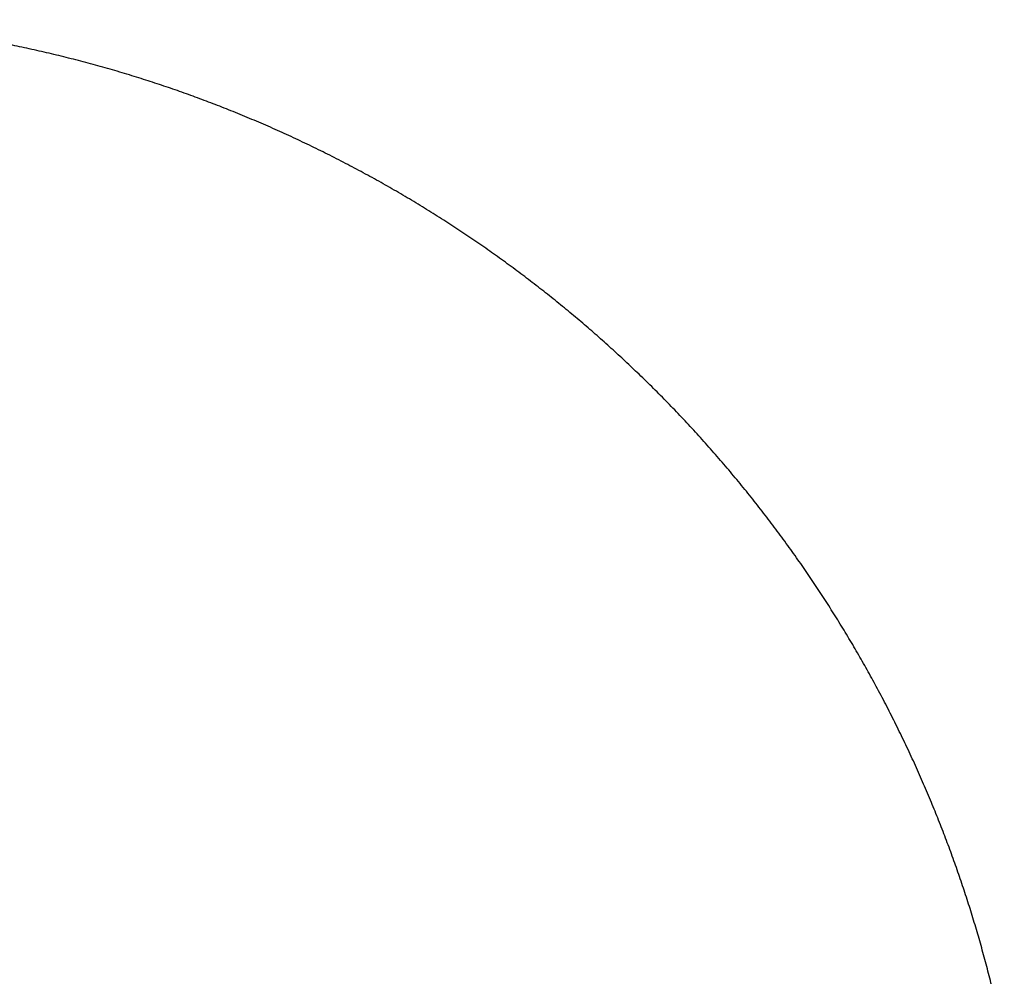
# Model space of a CAD drawing. Header units: millimetres. Extents: x 8 to 571, y 12 to 391.
# Tile 15 of 47: x 299 to 320, y 189 to 210. Entities that reach past the tile are written whole.
import ezdxf

# ---------------------------------------------------------------- set-up
doc = ezdxf.new("R2010")
doc.units = ezdxf.units.MM

msp = doc.modelspace()

# ---------------------------------------------------------------- linework, layer by layer
at = {"color": 7, "linetype": 'Continuous', "lineweight": 30}
msp.add_open_spline([(320.331, 187.94), (320.323, 187.985), (320.288, 188.167), (320.22, 188.484), (320.128, 188.891), (320.03, 189.296), (319.925, 189.7), (319.814, 190.102), (319.698, 190.503), (319.575, 190.902), (319.446, 191.299), (319.311, 191.693), (319.171, 192.086), (319.024, 192.477), (318.871, 192.865), (318.71, 193.257), (318.541, 193.653), (318.362, 194.052), (318.177, 194.448), (317.986, 194.841), (317.788, 195.231), (317.588, 195.612), (317.384, 195.984), (317.179, 196.347), (316.968, 196.707), (316.751, 197.063), (316.529, 197.417), (316.302, 197.767), (316.069, 198.113), (315.828, 198.461), (315.577, 198.811), (315.317, 199.162), (315.051, 199.509), (314.779, 199.852), (314.503, 200.19), (314.221, 200.524), (313.933, 200.854), (313.641, 201.179), (313.343, 201.499), (313.041, 201.814), (312.733, 202.125), (312.426, 202.424), (312.121, 202.713), (311.818, 202.992), (311.51, 203.267), (311.199, 203.537), (310.882, 203.803), (310.56, 204.065), (310.232, 204.324), (309.901, 204.577), (309.566, 204.826), (309.227, 205.069), (308.884, 205.308), (308.538, 205.541), (308.183, 205.772), (307.819, 206.001), (307.445, 206.228), (307.068, 206.449), (306.687, 206.664), (306.303, 206.873), (305.916, 207.076), (305.526, 207.272), (305.132, 207.463), (304.736, 207.647), (304.336, 207.825), (303.934, 207.996), (303.537, 208.158), (303.145, 208.31), (302.759, 208.454), (302.371, 208.592), (301.98, 208.725), (301.58, 208.853), (301.17, 208.979), (300.75, 209.1), (300.328, 209.214), (299.904, 209.321), (299.479, 209.422), (299.06, 209.514), (298.648, 209.598), (298.243, 209.675), (297.837, 209.745), (297.43, 209.809), (297.022, 209.867), (296.613, 209.919), (296.204, 209.965), (295.793, 210.004), (295.383, 210.038), (294.974, 210.065), (294.567, 210.086), (294.163, 210.101), (293.758, 210.11), (293.488, 210.111), (293.353, 210.112)], degree=3, knots=[0, 0, 0, 0, 0.003635, 0.014662, 0.02569, 0.036718, 0.047746, 0.058774, 0.069802, 0.08083, 0.091858, 0.102885, 0.113913, 0.124941, 0.135969, 0.146997, 0.15855, 0.170103, 0.181656, 0.193209, 0.204762, 0.216315, 0.227343, 0.23837, 0.249398, 0.260426, 0.271454, 0.282482, 0.29351, 0.304538, 0.316091, 0.327644, 0.339197, 0.35075, 0.362303, 0.373856, 0.385409, 0.396962, 0.408515, 0.420068, 0.431621, 0.443173, 0.454066, 0.464959, 0.475852, 0.486745, 0.497638, 0.508666, 0.519693, 0.530721, 0.541749, 0.552777, 0.563805, 0.574833, 0.585861, 0.597414, 0.608966, 0.620519, 0.632072, 0.643625, 0.655178, 0.666731, 0.678284, 0.689837, 0.70139, 0.712943, 0.724496, 0.735389, 0.746282, 0.757175, 0.768068, 0.778961, 0.790514, 0.802067, 0.813619, 0.825172, 0.836725, 0.848278, 0.859171, 0.870064, 0.880957, 0.89185, 0.902742, 0.913635, 0.924528, 0.935421, 0.946314, 0.957207, 0.967905, 0.978603, 0.989302, 1, 1, 1, 1], dxfattribs=at)

doc.saveas('drawing.dxf')
